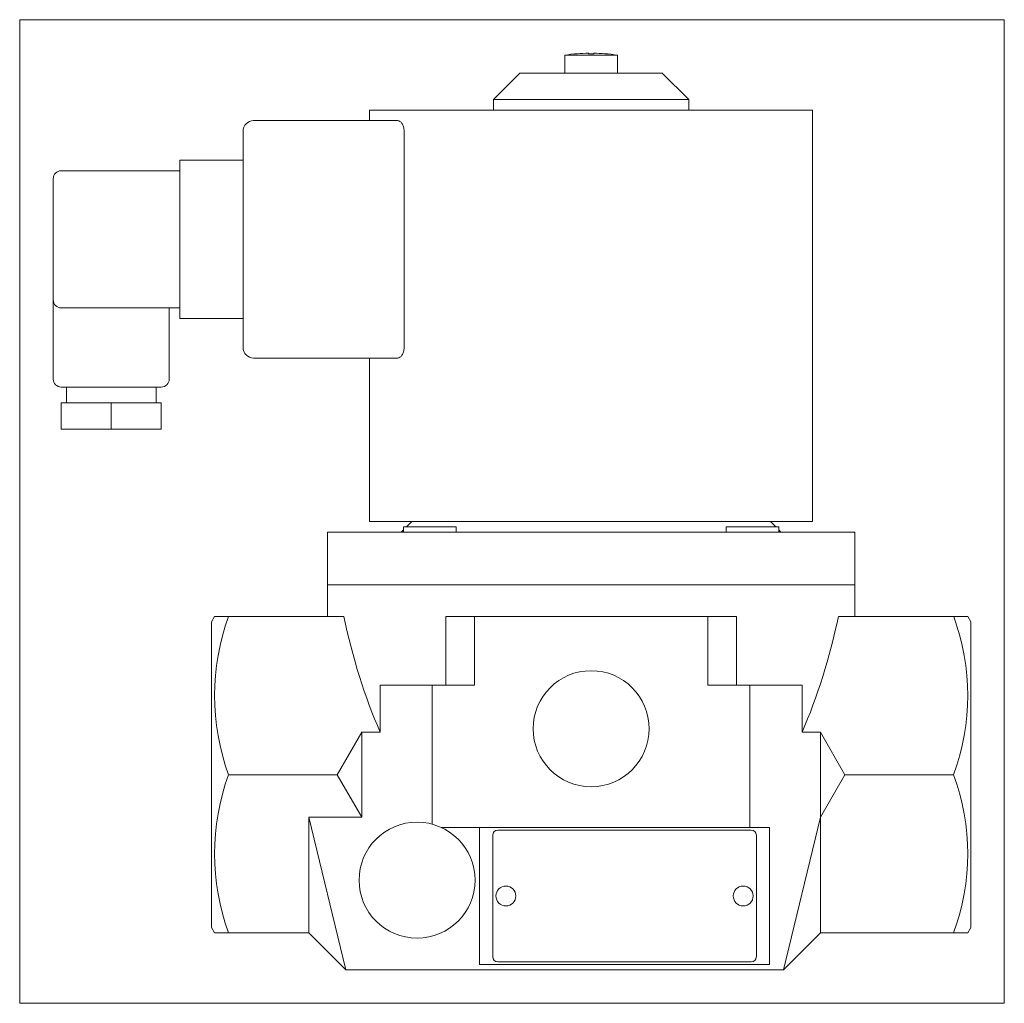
# Model space of a CAD drawing. Extents: x 49 to 235, y 15 to 201.
import ezdxf
from ezdxf.xclip import XClip

# ---------------------------------------------------------------- set-up
doc = ezdxf.new("R2010")
doc.units = 0
doc.header["$LTSCALE"] = 25.4
doc.header["$MEASUREMENT"] = 0
doc.header["$XCLIPFRAME"] = 2
doc.layers.get('0').update_dxf_attribs({"linetype": 'CONTINUOUS'})
for name, color, linetype in [('CEWKA_32', 7, 'CONTINUOUS'), ('K-006GOT_', 7, 'CONTINUOUS'), ('T-026', 7, 'CONTINUOUS'), ('W-036M5X14KRZYŻ_', 7, 'CONTINUOUS'), ('WA_014_01_00_001', 7, 'CONTINUOUS'), ('WA_014_01_00_004', 7, 'CONTINUOUS'), ('WA_014_01_02_002', 7, 'CONTINUOUS'), ('Ś-008IMBUSM6X16', 7, 'CONTINUOUS')]:
    doc.layers.add(name, color=color, linetype=linetype)

# ---------------------------------------------------------------- blocks, each defined once
blk = doc.blocks.new('SE1')
at = {"layer": 'CEWKA_32', "color": 7, "linetype": 'CONTINUOUS', "lineweight": 0}
for p, q in [((115.12, 183.95), (199.12, 183.95)), ((115.12, 183.95), (115.12, 181.95)), ((199.12, 105.95), (199.12, 183.95)), ((93.12, 181.95), (120.46, 181.95)), ((91.12, 138.95), (91.12, 179.95)), ((121.65, 179.95), (121.65, 138.95)), ((79.12, 172.45), (79.12, 174.45)), ((79.12, 174.45), (91.12, 174.45)), ((56.62, 172.45), (79.12, 172.45)), ((79.12, 146.45), (79.12, 172.45)), ((55.12, 147.95), (55.12, 170.95)), ((55.12, 147.95), (55.12, 132.95)), ((79.12, 146.45), (56.62, 146.45)), ((77.12, 132.95), (77.12, 146.45)), ((79.12, 144.45), (79.12, 146.45)), ((91.12, 144.45), (79.12, 144.45)), ((120.46, 136.95), (93.12, 136.95)), ((115.12, 136.95), (115.12, 105.95)), ((56.62, 131.45), (75.62, 131.45)), ((57.62, 131.45), (57.62, 128.45)), ((74.62, 128.45), (74.62, 131.45)), ((56.62, 123.45), (56.62, 128.45)), ((66.12, 128.45), (56.62, 128.45)), ((75.62, 128.45), (66.12, 128.45)), ((66.12, 123.45), (66.12, 128.45)), ((75.62, 123.45), (75.62, 128.45)), ((66.12, 123.45), (56.62, 123.45)), ((75.62, 123.45), (66.12, 123.45)), ((115.12, 105.95), (199.12, 105.95))]:
    blk.add_line(p, q, dxfattribs=at)
for centre, radius, start, end in [((93.12, 179.95), 2, 90, 180), ((56.62, 170.95), 1.5, 90, 180), ((56.62, 147.95), 1.5, 180, 270), ((93.12, 138.95), 2, 180, 270), ((56.62, 132.95), 1.5, 180, 270), ((75.62, 132.95), 1.5, 270, 360)]:
    blk.add_arc(centre, radius, start, end, dxfattribs=at)
for points, knots in [([(120.46, 181.95), (120.6, 181.95), (120.74, 181.91), (120.94, 181.77), (121.01, 181.71), (121.14, 181.58), (121.2, 181.5), (121.31, 181.33), (121.37, 181.23), (121.46, 181.01), (121.51, 180.9), (121.58, 180.64), (121.61, 180.51), (121.64, 180.24), (121.65, 180.09), (121.65, 179.95)], [0, 0, 0, 0, 0.25, 0.25, 0.375, 0.375, 0.5, 0.5, 0.625, 0.625, 0.75, 0.75, 0.875, 0.875, 1, 1, 1, 1]), ([(121.65, 138.95), (121.65, 138.81), (121.64, 138.67), (121.61, 138.39), (121.58, 138.26), (121.51, 138.01), (121.47, 137.89), (121.37, 137.67), (121.32, 137.58), (121.2, 137.4), (121.14, 137.32), (121.01, 137.19), (120.94, 137.13), (120.74, 137), (120.6, 136.95), (120.46, 136.95)], [0, 0, 0, 0, 0.125, 0.125, 0.25, 0.25, 0.375, 0.375, 0.5, 0.5, 0.625, 0.625, 0.75, 0.75, 1, 1, 1, 1])]:
    blk.add_open_spline(points, degree=3, knots=knots, dxfattribs=at)
at = {"layer": 'K-006GOT_', "color": 7, "linetype": 'CONTINUOUS', "lineweight": 0}
for centre in [(140.96, 34.95), (185.96, 34.95)]:
    blk.add_circle(centre, 1.89, dxfattribs=at)
at = {"layer": 'T-026', "color": 7, "linetype": 'CONTINUOUS', "lineweight": 0}
for p, q in [((187.46, 47.45), (139.46, 47.45)), ((138.46, 46.45), (138.46, 23.45)), ((188.46, 23.45), (188.46, 46.45)), ((139.46, 22.45), (187.46, 22.45))]:
    blk.add_line(p, q, dxfattribs=at)
for centre, start, end in [((139.46, 46.45), 90, 180), ((187.46, 46.45), 0, 90), ((139.46, 23.45), 180, 270), ((187.46, 23.45), 270, 360)]:
    blk.add_arc(centre, 1, start, end, dxfattribs=at)
at = {"layer": 'W-036M5X14KRZYŻ_', "color": 7, "linetype": 'CONTINUOUS', "lineweight": 0}
for p, q in [((152.12, 194.37), (152.12, 190.95)), ((152.12, 194.37), (162.12, 194.37)), ((154.52, 194.64), (154.47, 194.64)), ((156.62, 194.64), (156.62, 194.74)), ((157.62, 194.64), (156.62, 194.64)), ((157.62, 194.74), (157.62, 194.64)), ((159.77, 194.64), (159.72, 194.64)), ((162.12, 190.95), (162.12, 194.37))]:
    blk.add_line(p, q, dxfattribs=at)
for radius, start, end in [(33.06, 94.598, 98.6995), (33.05, 90.8667, 94.5157), (33.05, 85.4843, 89.1333), (33.06, 81.3005, 85.402)]:
    blk.add_arc((157.12, 161.69), radius, start, end, dxfattribs=at)
at = {"layer": 'WA_014_01_00_001', "color": 7, "linetype": 'CONTINUOUS', "lineweight": 0}
for p, q in [((123.12, 105.95), (122.12, 104.95)), ((192.12, 104.95), (191.12, 105.95)), ((107.12, 103.95), (207.12, 103.95)), ((107.12, 103.95), (107.12, 93.95)), ((121.54, 104.37), (121.12, 103.95)), ((193.12, 103.95), (192.7, 104.37)), ((207.12, 93.95), (207.12, 103.95)), ((107.12, 93.95), (207.12, 93.95))]:
    blk.add_line(p, q, dxfattribs=at)
at = {"layer": 'WA_014_01_00_004', "color": 7, "linetype": 'CONTINUOUS', "lineweight": 0}
for p, q in [((143.62, 190.95), (138.62, 185.95)), ((143.62, 190.95), (170.62, 190.95)), ((175.62, 185.95), (170.62, 190.95)), ((138.62, 185.95), (138.62, 183.95)), ((138.62, 185.95), (175.62, 185.95)), ((175.62, 183.95), (175.62, 185.95))]:
    blk.add_line(p, q, dxfattribs=at)
at = {"layer": 'WA_014_01_02_002', "color": 7, "linetype": 'CONTINUOUS', "lineweight": 0}
for p, q in [((107.12, 93.95), (207.12, 93.95)), ((107.12, 93.95), (107.12, 87.95)), ((207.12, 87.95), (207.12, 93.95)), ((85.7, 87.95), (85.12, 86.95)), ((88.38, 87.95), (85.7, 87.95)), ((110.21, 87.95), (88.38, 87.95)), ((129.55, 87.95), (129.55, 74.95)), ((184.69, 87.95), (129.55, 87.95)), ((134.98, 87.95), (134.98, 74.95)), ((179.26, 87.95), (179.26, 74.95)), ((184.69, 74.95), (184.69, 87.95)), ((204.02, 87.95), (225.86, 87.95)), ((225.86, 87.95), (228.54, 87.95)), ((229.12, 86.95), (228.54, 87.95)), ((85.12, 86.95), (85.12, 28.95)), ((229.12, 86.95), (229.12, 28.95)), ((117.12, 74.95), (117.12, 65.99)), ((117.12, 74.95), (129.55, 74.95)), ((127.01, 48.56), (127.01, 74.95)), ((134.98, 74.95), (129.55, 74.95)), ((184.69, 74.95), (179.26, 74.95)), ((184.69, 74.95), (197.12, 74.95)), ((187.22, 47.95), (187.22, 74.95)), ((197.12, 74.95), (197.12, 65.99)), ((108.98, 57.95), (113.62, 65.99)), ((117.12, 65.99), (113.62, 65.99)), ((113.62, 49.91), (113.62, 65.99)), ((197.12, 65.99), (200.62, 65.99)), ((205.26, 57.95), (200.62, 65.99)), ((200.62, 65.99), (200.62, 49.91)), ((108.98, 57.95), (88.38, 57.95)), ((113.62, 49.91), (108.98, 57.95)), ((200.62, 49.91), (205.26, 57.95)), ((205.26, 57.95), (225.86, 57.95)), ((103.62, 27.95), (103.62, 49.91)), ((110.62, 20.95), (103.62, 49.91)), ((113.62, 49.91), (103.62, 49.91)), ((200.62, 49.91), (193.62, 20.95)), ((200.62, 49.91), (200.62, 27.95)), ((128.7, 47.95), (185.09, 47.95)), ((135.96, 47.95), (135.96, 21.95)), ((190.96, 47.95), (185.09, 47.95)), ((190.96, 21.95), (190.96, 47.95)), ((85.12, 28.95), (85.7, 27.95)), ((228.54, 27.95), (229.12, 28.95)), ((88.38, 27.95), (85.7, 27.95)), ((103.62, 27.95), (88.38, 27.95)), ((110.62, 20.95), (103.62, 27.95)), ((193.62, 20.95), (200.62, 27.95)), ((200.62, 27.95), (225.86, 27.95)), ((228.54, 27.95), (225.86, 27.95)), ((110.62, 20.95), (193.62, 20.95)), ((135.96, 21.95), (190.96, 21.95))]:
    blk.add_line(p, q, dxfattribs=at)
for centre in [(157.12, 66.66), (124.12, 37.95)]:
    blk.add_circle(centre, 11, dxfattribs=at)
for centre, radius, start, end in [((129.35, 72.95), 43.63, 159.8927, 200.1084), ((184.97, 72.95), 43.56, 339.8581, 20.1408), ((129.35, 42.95), 43.63, 159.8916, 200.1084), ((184.97, 42.95), 43.56, 339.8579, 20.1421)]:
    blk.add_arc(centre, radius, start, end, dxfattribs=at)
for start_param, end_param in [(5.066141, 5.35589), (0.927295, 1.217044)]:
    blk.add_ellipse((157.12, 117.95), major_axis=(0, -86.6), ratio=0.57735, start_param=start_param, end_param=end_param, dxfattribs=at)
at = {"layer": 'Ś-008IMBUSM6X16', "color": 7, "linetype": 'CONTINUOUS', "lineweight": 0}
for p, q in [((121.54, 104.95), (121.54, 103.95)), ((131.54, 104.95), (121.54, 104.95)), ((131.54, 103.95), (131.54, 104.95)), ((182.7, 104.95), (182.7, 103.95)), ((192.7, 104.95), (182.7, 104.95)), ((192.7, 103.95), (192.7, 104.95))]:
    blk.add_line(p, q, dxfattribs=at)

msp = doc.modelspace()

# ---------------------------------------------------------------- block references
at = {"color": 0, "lineweight": 0}
ref = msp.add_blockref('SE1', (0, 0), dxfattribs=at)
XClip(ref).set_block_clipping_path([(48.7685289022, 14.600771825), (235.4685238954, 201.0932085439)])
ref.dxf.unprotected_set("ltscale", 0)

doc.saveas('drawing.dxf')
